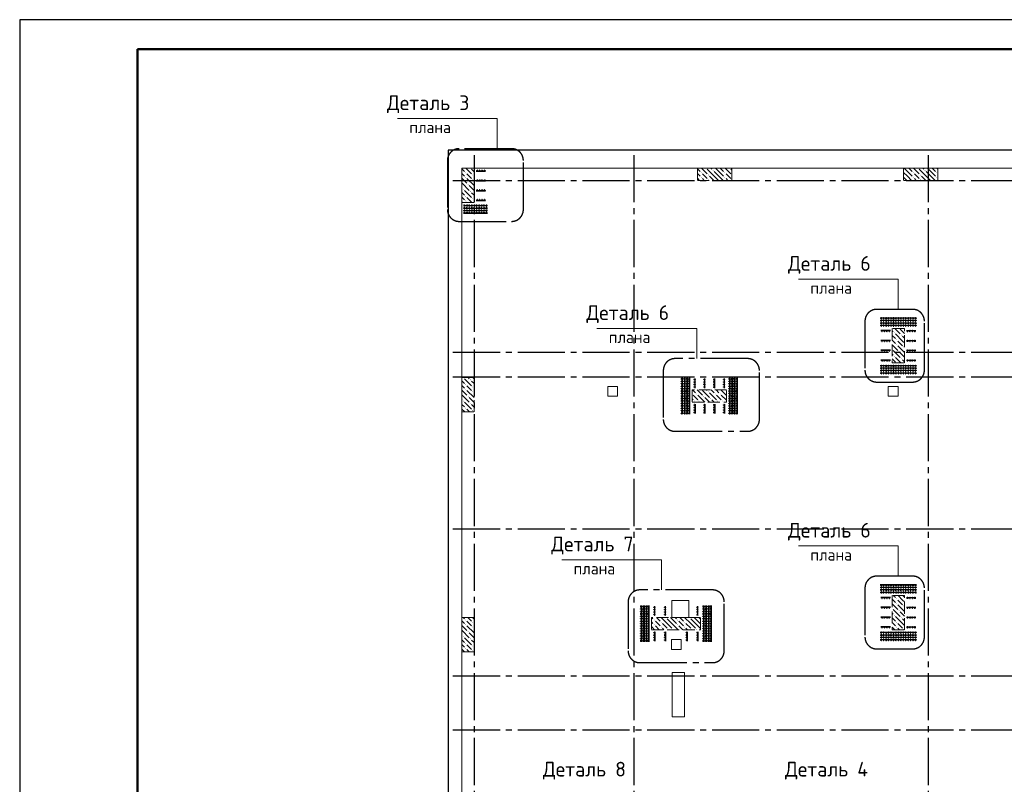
# Model space of a CAD drawing. Header units: millimetres. Extents: x 0 to 50400, y 0 to 35640.
# Tile 2 of 8: x 0 to 20068, y 20052 to 35640. Entities that reach past the tile are written whole.
import ezdxf

# ---------------------------------------------------------------- set-up
doc = ezdxf.new("R2010")
doc.units = ezdxf.units.MM
doc.linetypes.add('______2', pattern=[324, 240, -84])
doc.linetypes.add('______5', pattern=[1320, 960, -120, 120, -120])
for name, color, linetype, lineweight in [('Standard', 7, 'Continuous', 25), ('ЖБ Перекрытие верхний уровень', 7, 'Continuous', 35), ('ЖБ Пилон', 7, 'Continuous', 35), ('Общий01', 7, 'Continuous', 13)]:
    doc.layers.add(name, color=color, linetype=linetype, lineweight=lineweight)
doc.layers.add('Вспомогательная арматура', color=7, linetype='Continuous', lineweight=18, true_color=0x656565)
doc.layers.add('Поперечная арматура', color=7, linetype='Continuous', lineweight=18, true_color=0x5a2814)
doc.layers.add('Оси', color=7, linetype='______5', true_color=0x656565)
doc.styles.add('ISOCPEUR', font='txt')

msp = doc.modelspace()

# ---------------------------------------------------------------- hatches: boundary and pattern name
at = {"layer": 'ЖБ Пилон', "linetype": 'Continuous', "lineweight": 18, "transparency": 33554687}
for points in [[(9084, 32521), (9092, 32529), (9099, 32521), (9092, 32513)], [(9190, 32612), (9188, 32610), (9185, 32612)], [(13884, 32521), (13892, 32529), (13899, 32521), (13892, 32513)], [(13990, 32612), (13988, 32610), (13985, 32612)], [(14124, 32569), (14132, 32577), (14139, 32569), (14132, 32561)], [(14364, 32521), (14372, 32529), (14379, 32521), (14372, 32513)], [(14470, 32612), (14468, 32610), (14465, 32612)], [(18204, 32521), (18212, 32529), (18219, 32521), (18212, 32513)], [(18310, 32612), (18308, 32610), (18305, 32612)], [(18444, 32569), (18452, 32577), (18459, 32569), (18452, 32561)], [(18684, 32521), (18692, 32529), (18699, 32521), (18692, 32513)], [(9084, 32425), (9092, 32433), (9099, 32425), (9092, 32417)], [(9228, 32473), (9236, 32481), (9243, 32473), (9236, 32466)], [(9228, 32377), (9236, 32385), (9243, 32377), (9236, 32370)], [(13884, 32425), (13892, 32433), (13899, 32425), (13892, 32417)], [(14028, 32473), (14036, 32481), (14043, 32473), (14036, 32466)], [(14028, 32377), (14036, 32385), (14043, 32377), (14036, 32370)], [(14364, 32425), (14372, 32433), (14379, 32425), (14372, 32417)], [(14508, 32473), (14515, 32481), (14515, 32466)], [(14508, 32377), (14515, 32385), (14515, 32370)], [(18204, 32425), (18212, 32433), (18219, 32425), (18212, 32417)], [(18348, 32473), (18356, 32481), (18363, 32473), (18356, 32466)], [(18348, 32377), (18356, 32385), (18363, 32377), (18356, 32370)], [(18684, 32425), (18692, 32433), (18699, 32425), (18692, 32417)], [(9036, 32185), (9044, 32193), (9051, 32185), (9044, 32177)], [(9132, 32281), (9140, 32289), (9147, 32281), (9140, 32273)], [(9180, 32137), (9188, 32145), (9195, 32137), (9188, 32130)], [(9084, 32041), (9092, 32049), (9099, 32041), (9092, 32033)], [(9084, 31945), (9092, 31953), (9099, 31945), (9092, 31937)], [(9228, 31993), (9236, 32001), (9243, 31993), (9236, 31986)], [(17820, 29257), (17828, 29265), (17835, 29257), (17828, 29250)], [(17868, 29113), (17876, 29121), (17883, 29113), (17876, 29105)], [(17964, 29209), (17972, 29217), (17979, 29209), (17972, 29201)], [(17785, 28924), (17787, 28921), (17785, 28919)], [(17868, 29017), (17876, 29025), (17883, 29017), (17876, 29010)], [(18012, 28969), (18020, 28977), (18027, 28969), (18020, 28961)], [(17820, 28777), (17828, 28785), (17835, 28777), (17828, 28770)], [(17916, 28873), (17924, 28881), (17931, 28873), (17924, 28865)], [(17964, 28729), (17972, 28737), (17979, 28729), (17972, 28721)], [(9048, 28342), (9044, 28337), (9039, 28342)], [(9180, 28297), (9188, 28305), (9195, 28297), (9188, 28290)], [(9084, 28201), (9092, 28209), (9099, 28201), (9092, 28193)], [(9084, 28105), (9092, 28113), (9099, 28105), (9092, 28097)], [(9228, 28153), (9236, 28161), (9243, 28153), (9236, 28145)], [(9132, 27961), (9140, 27969), (9147, 27961), (9140, 27953)], [(9228, 28057), (9236, 28065), (9243, 28057), (9236, 28050)], [(13705, 28012), (13707, 28009), (13705, 28007)], [(13788, 28009), (13796, 28017), (13803, 28009), (13796, 28001)], [(13932, 27961), (13940, 27969), (13947, 27961), (13940, 27953)], [(14028, 28057), (14036, 28065), (14043, 28057), (14036, 28050)], [(14076, 27913), (14084, 27921), (14091, 27913), (14084, 27905)], [(14172, 28009), (14180, 28017), (14187, 28009), (14180, 28001)], [(14268, 28009), (14276, 28017), (14283, 28009), (14276, 28001)], [(9036, 27865), (9044, 27873), (9051, 27865), (9044, 27857)], [(9084, 27721), (9092, 27729), (9099, 27721), (9092, 27713)], [(9180, 27817), (9188, 27825), (9195, 27817), (9188, 27810)], [(13740, 27865), (13748, 27873), (13755, 27865), (13748, 27857)], [(13836, 27865), (13844, 27873), (13851, 27865), (13844, 27857)], [(14220, 27865), (14228, 27873), (14235, 27865), (14228, 27857)], [(14316, 27865), (14324, 27873), (14331, 27865), (14324, 27857)], [(9228, 27673), (9236, 27681), (9243, 27673), (9236, 27665)], [(17868, 23833), (17876, 23841), (17883, 23833), (17876, 23825)], [(17868, 23737), (17876, 23745), (17883, 23737), (17876, 23730)], [(18012, 23689), (18020, 23697), (18027, 23689), (18020, 23681)], [(17785, 23644), (17787, 23641), (17785, 23639)], [(17820, 23497), (17828, 23505), (17835, 23497), (17828, 23490)], [(17916, 23593), (17924, 23601), (17931, 23593), (17924, 23585)], [(9084, 23401), (9092, 23409), (9099, 23401), (9092, 23393)], [(9084, 23305), (9092, 23313), (9099, 23305), (9092, 23297)], [(9228, 23353), (9236, 23361), (9243, 23353), (9236, 23345)], [(12924, 23401), (12932, 23409), (12939, 23401), (12932, 23393)], [(12924, 23305), (12932, 23313), (12939, 23305), (12932, 23297)], [(13068, 23353), (13076, 23361), (13083, 23353), (13076, 23345)], [(13164, 23449), (13167, 23452), (13176, 23452), (13179, 23449), (13172, 23441)], [(13404, 23401), (13412, 23409), (13419, 23401), (13412, 23393)], [(13404, 23305), (13412, 23313), (13419, 23305), (13412, 23297)], [(13548, 23353), (13556, 23361), (13563, 23353), (13556, 23345)], [(13644, 23449), (13647, 23452), (13656, 23452), (13659, 23449), (13652, 23441)], [(17868, 23353), (17876, 23361), (17883, 23353), (17876, 23345)], [(17964, 23449), (17972, 23457), (17979, 23449), (17972, 23441)], [(9132, 23161), (9140, 23169), (9147, 23161), (9140, 23153)], [(9228, 23257), (9236, 23265), (9243, 23257), (9236, 23250)], [(13068, 23257), (13076, 23265), (13083, 23257), (13076, 23250)], [(13212, 23209), (13220, 23217), (13227, 23209), (13220, 23202), (13219, 23202)], [(13308, 23209), (13316, 23217), (13323, 23209), (13316, 23202), (13315, 23202)], [(13548, 23257), (13556, 23265), (13563, 23257), (13556, 23250)], [(13692, 23209), (13700, 23217), (13707, 23209), (13700, 23202), (13699, 23202)], [(13788, 23209), (13796, 23217), (13803, 23209), (13796, 23202), (13795, 23202)], [(17868, 23257), (17876, 23265), (17883, 23257), (17876, 23250)], [(18012, 23209), (18020, 23217), (18027, 23209), (18020, 23202), (18019, 23202)], [(9036, 23065), (9044, 23073), (9051, 23065), (9044, 23057)], [(9084, 22921), (9092, 22929), (9099, 22921), (9092, 22913)], [(9180, 23017), (9188, 23025), (9195, 23017), (9188, 23010)], [(9228, 22873), (9236, 22881), (9243, 22873), (9236, 22865)], [(9084, 22825), (9092, 22833), (9099, 22825), (9092, 22817)], [(9228, 22777), (9236, 22785), (9243, 22777), (9236, 22769)]]:
    msp.add_hatch(color=7, dxfattribs=at).paths.add_polyline_path(points, flags=16)

# ---------------------------------------------------------------- linework, layer by layer
at = {"layer": 'Standard', "color": 7, "linetype": 'Continuous', "lineweight": 25, "transparency": 33554687}
msp.add_line((2400, 35040), (2400, 1270), dxfattribs=at)
at = {"layer": 'Standard', "color": 7, "linetype": '______5', "lineweight": -3, "transparency": 33554687}
for p, q in [((10026, 33010), (8958, 33010)), ((8718, 32770), (8718, 31768)), ((10266, 31768), (10266, 32770)), ((8958, 31528), (10026, 31528)), ((18200, 29735), (17468, 29735)), ((17228, 29495), (17228, 28493)), ((18440, 28493), (18440, 29495)), ((14837, 28730), (13358, 28730)), ((13118, 28490), (13118, 27489)), ((15077, 27489), (15077, 28490)), ((17468, 28253), (18200, 28253)), ((13358, 27249), (14837, 27249)), ((18200, 24295), (17468, 24295)), ((14120, 24014), (12641, 24014)), ((17228, 24055), (17228, 23053)), ((18440, 23053), (18440, 24055)), ((12401, 23774), (12401, 22772)), ((14360, 22772), (14360, 23774)), ((17468, 22813), (18200, 22813)), ((12641, 22532), (14120, 22532))]:
    msp.add_line(p, q, dxfattribs=at)
at = {"layer": 'Standard', "color": 7, "linetype": 'Continuous', "lineweight": 25, "transparency": 33554687}
msp.add_lwpolyline([(0, 0), (50400, 0), (50400, 35640), (0, 35640), (0, 0)], close=True, dxfattribs=at)
at = {"layer": 'Standard', "color": 7, "linetype": 'Continuous', "lineweight": 50, "transparency": 33554687}
msp.add_lwpolyline([(2400, 35040), (49800, 35040), (49800, 600), (2400, 600), (2400, 35040)], close=True, dxfattribs=at)
at = {"layer": 'Standard', "color": 254, "linetype": 'Continuous', "lineweight": -3, "true_color": 0xc4c4ff, "transparency": 33554687}
msp.add_lwpolyline([(8731, 10041), (33981, 10041), (33981, 32977), (8731, 32977), (8731, 10041)], dxfattribs=at)
at = {"layer": 'Standard', "color": 7, "linetype": '______5', "lineweight": -3, "transparency": 33554687}
for centre, start, end in [((8958, 32770), 90, 180), ((10026, 32770), 0, 90), ((8958, 31768), 180, 270), ((10026, 31768), 270, 0), ((17468, 29495), 90, 180), ((18200, 29495), 0, 90), ((13358, 28490), 90, 180), ((14837, 28490), 0, 90), ((17468, 28493), 180, 270), ((18200, 28493), 270, 0), ((13358, 27489), 180, 270), ((14837, 27489), 270, 0), ((17468, 24055), 90, 180), ((18200, 24055), 0, 90), ((12641, 23774), 90, 180), ((14120, 23774), 0, 90), ((17468, 23053), 180, 270), ((18200, 23053), 270, 0), ((12641, 22772), 180, 270), ((14120, 22772), 270, 0)]:
    msp.add_arc(centre, 240, start, end, dxfattribs=at)
at = {"layer": 'Вспомогательная арматура', "color": 7, "linetype": 'Continuous', "lineweight": 25, "transparency": 33554687}
for p, q in [((9304, 32552), (9496, 32552)), ((9304, 32552), (9496, 32552)), ((9304, 32352), (9496, 32352)), ((9304, 32352), (9496, 32352)), ((9304, 32152), (9496, 32152)), ((9304, 32152), (9496, 32152)), ((9304, 31952), (9496, 31952)), ((9304, 31952), (9496, 31952)), ((9536, 31842), (9044, 31842)), ((9536, 31842), (9044, 31842)), ((9536, 31792), (9044, 31792)), ((9536, 31792), (9044, 31792)), ((9536, 31742), (9044, 31742)), ((9536, 31742), (9044, 31742)), ((9536, 31692), (9044, 31692)), ((9536, 31692), (9044, 31692)), ((17539, 29562), (18281, 29562)), ((17539, 29562), (18281, 29562)), ((17539, 29512), (18281, 29512)), ((17539, 29512), (18281, 29512)), ((17539, 29462), (18281, 29462)), ((17539, 29462), (18281, 29462)), ((17539, 29412), (18281, 29412)), ((17539, 29412), (18281, 29412)), ((17746, 29302), (17554, 29302)), ((17746, 29302), (17554, 29302)), ((18074, 29302), (18266, 29302)), ((18074, 29302), (18266, 29302)), ((17746, 29102), (17554, 29102)), ((17746, 29102), (17554, 29102)), ((18074, 29102), (18266, 29102)), ((18074, 29102), (18266, 29102)), ((17746, 28902), (17554, 28902)), ((17746, 28902), (17554, 28902)), ((18074, 28902), (18266, 28902)), ((18074, 28902), (18266, 28902)), ((17746, 28702), (17554, 28702)), ((17746, 28702), (17554, 28702)), ((18074, 28702), (18266, 28702)), ((18074, 28702), (18266, 28702)), ((17539, 28592), (18281, 28592)), ((17539, 28592), (18281, 28592)), ((17539, 28542), (18281, 28542)), ((17539, 28542), (18281, 28542)), ((13505, 28338), (13505, 27596)), ((13505, 28338), (13505, 27596)), ((13555, 28338), (13555, 27596)), ((13555, 28338), (13555, 27596)), ((13605, 28338), (13605, 27596)), ((13605, 28338), (13605, 27596)), ((13655, 28338), (13655, 27596)), ((13655, 28338), (13655, 27596)), ((13765, 28131), (13765, 28323)), ((13765, 28131), (13765, 28323)), ((13965, 28131), (13965, 28323)), ((13965, 28131), (13965, 28323)), ((14165, 28131), (14165, 28323)), ((14165, 28131), (14165, 28323)), ((14365, 28131), (14365, 28323)), ((14365, 28131), (14365, 28323)), ((14475, 28338), (14475, 27596)), ((14475, 28338), (14475, 27596)), ((14525, 28338), (14525, 27596)), ((14525, 28338), (14525, 27596)), ((14575, 28338), (14575, 27596)), ((14575, 28338), (14575, 27596)), ((14625, 28338), (14625, 27596)), ((14625, 28338), (14625, 27596)), ((17539, 28492), (18281, 28492)), ((17539, 28492), (18281, 28492)), ((17539, 28442), (18281, 28442)), ((17539, 28442), (18281, 28442)), ((13765, 27803), (13765, 27611)), ((13765, 27803), (13765, 27611)), ((13965, 27803), (13965, 27611)), ((13965, 27803), (13965, 27611)), ((14165, 27803), (14165, 27611)), ((14165, 27803), (14165, 27611)), ((14365, 27803), (14365, 27611)), ((14365, 27803), (14365, 27611)), ((17539, 24122), (18281, 24122)), ((17539, 24122), (18281, 24122)), ((17539, 24072), (18281, 24072)), ((17539, 24072), (18281, 24072)), ((17539, 24022), (18281, 24022)), ((17539, 24022), (18281, 24022)), ((17539, 23972), (18281, 23972)), ((17539, 23972), (18281, 23972)), ((12675, 23698), (12675, 22956)), ((12675, 23698), (12675, 22956)), ((12725, 23698), (12725, 22956)), ((12725, 23698), (12725, 22956)), ((12775, 23698), (12775, 22956)), ((12775, 23698), (12775, 22956)), ((12825, 23698), (12825, 22956)), ((12825, 23698), (12825, 22956)), ((12945, 23491), (12945, 23683)), ((12945, 23491), (12945, 23683)), ((13165, 23491), (13165, 23683)), ((13165, 23491), (13165, 23683)), ((13825, 23491), (13825, 23683)), ((13825, 23491), (13825, 23683)), ((13945, 23698), (13945, 22956)), ((13945, 23698), (13945, 22956)), ((13995, 23698), (13995, 22956)), ((13995, 23698), (13995, 22956)), ((14045, 23698), (14045, 22956)), ((14045, 23698), (14045, 22956)), ((14095, 23698), (14095, 22956)), ((14095, 23698), (14095, 22956)), ((17746, 23862), (17554, 23862)), ((17746, 23862), (17554, 23862)), ((18074, 23862), (18266, 23862)), ((18074, 23862), (18266, 23862)), ((17746, 23662), (17554, 23662)), ((17746, 23662), (17554, 23662)), ((18074, 23662), (18266, 23662)), ((18074, 23662), (18266, 23662)), ((17746, 23462), (17554, 23462)), ((17746, 23462), (17554, 23462)), ((18074, 23462), (18266, 23462)), ((18074, 23462), (18266, 23462)), ((12945, 23163), (12945, 22971)), ((12945, 23163), (12945, 22971)), ((13165, 23163), (13165, 22971)), ((13165, 23163), (13165, 22971)), ((13605, 23163), (13605, 22971)), ((13605, 23163), (13605, 22971)), ((13825, 23163), (13825, 22971)), ((13825, 23163), (13825, 22971)), ((17539, 23152), (18281, 23152)), ((17539, 23152), (18281, 23152)), ((17539, 23102), (18281, 23102)), ((17539, 23102), (18281, 23102)), ((17746, 23262), (17554, 23262)), ((17746, 23262), (17554, 23262)), ((18074, 23262), (18266, 23262)), ((18074, 23262), (18266, 23262)), ((17539, 23052), (18281, 23052)), ((17539, 23052), (18281, 23052)), ((17539, 23002), (18281, 23002)), ((17539, 23002), (18281, 23002))]:
    msp.add_line(p, q, dxfattribs=at)
at = {"layer": 'ЖБ Перекрытие верхний уровень', "color": 7, "linetype": 'Continuous', "lineweight": 18, "transparency": 33554687}
for p, q in [((33665, 32612), (9015, 32612)), ((9015, 32612), (9015, 13862)), ((12185, 28162), (11985, 28162)), ((11985, 28162), (11985, 27962)), ((12185, 27962), (12185, 28162)), ((17904, 28162), (17704, 28162)), ((17704, 28162), (17704, 27962)), ((17904, 27962), (17904, 28162)), ((11985, 27962), (12185, 27962)), ((17704, 27962), (17904, 27962)), ((13641, 23802), (13291, 23802)), ((13291, 23802), (13291, 23452)), ((13641, 23452), (13641, 23802)), ((13291, 23452), (13641, 23452)), ((13485, 23002), (13285, 23002)), ((13285, 23002), (13285, 22802)), ((13485, 22802), (13485, 23002)), ((13285, 22802), (13485, 22802)), ((13548, 22329), (13298, 22329)), ((13298, 22329), (13298, 21429)), ((13548, 21429), (13548, 22329)), ((13298, 21429), (13548, 21429))]:
    msp.add_line(p, q, dxfattribs=at)
at = {"layer": 'ЖБ Пилон', "color": 253, "linetype": '______2', "lineweight": 13, "true_color": 0xa0a0a0, "transparency": 33554687}
for p, q in [((9265, 32612), (9015, 32612)), ((9015, 32612), (9015, 31912)), ((9265, 31912), (9265, 32612)), ((14515, 32612), (13815, 32612)), ((13815, 32612), (13815, 32362)), ((14515, 32362), (14515, 32612)), ((18715, 32612), (18015, 32612)), ((18015, 32612), (18015, 32362)), ((18715, 32362), (18715, 32612)), ((13815, 32362), (14515, 32362)), ((18015, 32362), (18715, 32362)), ((9015, 31912), (9265, 31912)), ((18035, 29342), (17785, 29342)), ((17785, 29342), (17785, 28642)), ((18035, 28642), (18035, 29342)), ((17785, 28642), (18035, 28642)), ((9265, 28342), (9015, 28342)), ((9015, 28342), (9015, 27642)), ((9265, 27642), (9265, 28342)), ((14405, 28092), (13705, 28092)), ((13705, 28092), (13705, 27842)), ((14405, 27842), (14405, 28092)), ((13705, 27842), (14405, 27842)), ((9015, 27642), (9265, 27642)), ((18035, 23902), (17785, 23902)), ((17785, 23902), (17785, 23202)), ((18035, 23202), (18035, 23902)), ((9265, 23452), (9015, 23452)), ((9015, 23452), (9015, 22752)), ((9265, 22752), (9265, 23452)), ((13875, 23452), (12875, 23452)), ((12875, 23452), (12875, 23202)), ((13875, 23202), (13875, 23452)), ((12875, 23202), (13875, 23202)), ((17785, 23202), (18035, 23202)), ((9015, 22752), (9265, 22752))]:
    msp.add_line(p, q, dxfattribs=at)
at = {"layer": 'ЖБ Пилон', "color": 9, "linetype": 'Continuous', "lineweight": 18, "true_color": 0xc7c7c7, "transparency": 33554687}
for p, q in [((9015, 32598), (9068, 32545)), ((9096, 32612), (9212, 32497)), ((9265, 32540), (9212, 32593)), ((13815, 32598), (13868, 32545)), ((13896, 32612), (14012, 32497)), ((14156, 32449), (14012, 32593)), ((14088, 32612), (14108, 32593)), ((14156, 32545), (14252, 32449)), ((14252, 32545), (14184, 32612)), ((14252, 32545), (14348, 32449)), ((14280, 32612), (14348, 32545)), ((14376, 32612), (14492, 32497)), ((14515, 32570), (14492, 32593)), ((18015, 32526), (18092, 32449)), ((18092, 32545), (18024, 32612)), ((18092, 32545), (18188, 32449)), ((18120, 32612), (18188, 32545)), ((18216, 32612), (18332, 32497)), ((18476, 32449), (18332, 32593)), ((18408, 32612), (18428, 32593)), ((18476, 32545), (18572, 32449)), ((18572, 32545), (18504, 32612)), ((18572, 32545), (18668, 32449)), ((18600, 32612), (18668, 32545)), ((18696, 32612), (18715, 32594)), ((9015, 32502), (9068, 32449)), ((9015, 32406), (9116, 32305)), ((9164, 32449), (9116, 32497)), ((9116, 32401), (9260, 32257)), ((9212, 32401), (9164, 32449)), ((9260, 32449), (9265, 32444)), ((9260, 32353), (9265, 32348)), ((13815, 32502), (13868, 32449)), ((13815, 32406), (13858, 32362)), ((13964, 32449), (13916, 32497)), ((13916, 32401), (13954, 32362)), ((14012, 32401), (13964, 32449)), ((14060, 32449), (14147, 32362)), ((14156, 32449), (14242, 32362)), ((14252, 32449), (14338, 32362)), ((14444, 32449), (14396, 32497)), ((14396, 32401), (14434, 32362)), ((14492, 32401), (14444, 32449)), ((18015, 32430), (18082, 32362)), ((18092, 32449), (18178, 32362)), ((18284, 32449), (18236, 32497)), ((18236, 32401), (18274, 32362)), ((18332, 32401), (18284, 32449)), ((18380, 32449), (18467, 32362)), ((18476, 32449), (18562, 32362)), ((18572, 32449), (18658, 32362)), ((9020, 32209), (9015, 32214)), ((9015, 32118), (9068, 32065)), ((9020, 32305), (9164, 32161)), ((9068, 32161), (9212, 32017)), ((9164, 32257), (9265, 32156)), ((9265, 32060), (9212, 32113)), ((9015, 32022), (9068, 31969)), ((9015, 31926), (9028, 31912)), ((9164, 31969), (9116, 32017)), ((9116, 31921), (9124, 31912)), ((9212, 31921), (9164, 31969)), ((9260, 31969), (9265, 31964)), ((17838, 29342), (17948, 29233)), ((18035, 29242), (17948, 29329)), ((18030, 29342), (18035, 29338)), ((17785, 29300), (17804, 29281)), ((17785, 29204), (17852, 29137)), ((17804, 29089), (17785, 29108)), ((17996, 29089), (17852, 29233)), ((17996, 29185), (18035, 29146)), ((17785, 29012), (17900, 28897)), ((17852, 29041), (17804, 29089)), ((17900, 29089), (17996, 28993)), ((17900, 28993), (18035, 28858)), ((17996, 29089), (18035, 29050)), ((17785, 28820), (17804, 28801)), ((17785, 28724), (17852, 28657)), ((17804, 28897), (17948, 28753)), ((17962, 28642), (17852, 28753)), ((18035, 28762), (17948, 28849)), ((17996, 28705), (18035, 28666)), ((9068, 28321), (9212, 28177)), ((9142, 28342), (9164, 28321)), ((9238, 28342), (9265, 28316)), ((9015, 28278), (9068, 28225)), ((9015, 28182), (9068, 28129)), ((9164, 28129), (9116, 28177)), ((9212, 28081), (9164, 28129)), ((9265, 28220), (9212, 28273)), ((9260, 28129), (9265, 28124)), ((9015, 28086), (9116, 27985)), ((9020, 27985), (9164, 27841)), ((9116, 28081), (9260, 27937)), ((9164, 27937), (9265, 27836)), ((9260, 28033), (9265, 28028)), ((13705, 27908), (13724, 27889)), ((13713, 28092), (13772, 28033)), ((13772, 27937), (13724, 27985)), ((13820, 27889), (13772, 27937)), ((13809, 28092), (13916, 27985)), ((13820, 27985), (13962, 27842)), ((13916, 28081), (14060, 27937)), ((13964, 27937), (14058, 27842)), ((14012, 28081), (14000, 28092)), ((14060, 28033), (14204, 27889)), ((14096, 28092), (14156, 28033)), ((14193, 28092), (14252, 28033)), ((14252, 27937), (14204, 27985)), ((14300, 27889), (14252, 27937)), ((14289, 28092), (14396, 27985)), ((14300, 27985), (14405, 27880)), ((14396, 28081), (14405, 28072)), ((9020, 27889), (9015, 27894)), ((9015, 27798), (9068, 27745)), ((9015, 27702), (9068, 27649)), ((9068, 27841), (9212, 27697)), ((9164, 27649), (9116, 27697)), ((9265, 27740), (9212, 27793)), ((14154, 27842), (14108, 27889)), ((9170, 27642), (9164, 27649)), ((9260, 27649), (9265, 27644)), ((17806, 23902), (17852, 23857)), ((17996, 23809), (17903, 23902)), ((17998, 23902), (18035, 23866)), ((17804, 23809), (17785, 23828)), ((17785, 23732), (17900, 23617)), ((17852, 23761), (17804, 23809)), ((17900, 23809), (17996, 23713)), ((17900, 23713), (18035, 23578)), ((17996, 23809), (18035, 23770)), ((17785, 23540), (17804, 23521)), ((17804, 23617), (17948, 23473)), ((18035, 23482), (17948, 23569)), ((9015, 23382), (9068, 23329)), ((9015, 23286), (9116, 23185)), ((9040, 23452), (9068, 23425)), ((9164, 23329), (9116, 23377)), ((9116, 23281), (9260, 23137)), ((9136, 23452), (9212, 23377)), ((9212, 23281), (9164, 23329)), ((9265, 23420), (9232, 23452)), ((9260, 23329), (9265, 23324)), ((12875, 23362), (12908, 23329)), ((12880, 23452), (12908, 23425)), ((13004, 23329), (12956, 23377)), ((12956, 23281), (13034, 23202)), ((12976, 23452), (13052, 23377)), ((13052, 23281), (13004, 23329)), ((13196, 23329), (13072, 23452)), ((13100, 23329), (13196, 23233)), ((13196, 23425), (13292, 23329)), ((13196, 23329), (13292, 23233)), ((13292, 23425), (13264, 23452)), ((13292, 23425), (13388, 23329)), ((13292, 23329), (13418, 23202)), ((13360, 23452), (13388, 23425)), ((13484, 23329), (13436, 23377)), ((13436, 23281), (13514, 23202)), ((13456, 23452), (13532, 23377)), ((13532, 23281), (13484, 23329)), ((13676, 23329), (13552, 23452)), ((13580, 23329), (13676, 23233)), ((13676, 23425), (13772, 23329)), ((13676, 23329), (13772, 23233)), ((13772, 23425), (13744, 23452)), ((13772, 23425), (13868, 23329)), ((13772, 23329), (13875, 23226)), ((13840, 23452), (13868, 23425)), ((17785, 23444), (17852, 23377)), ((17804, 23329), (17785, 23348)), ((17852, 23281), (17804, 23329)), ((17996, 23329), (17852, 23473)), ((17900, 23329), (17996, 23233)), ((17996, 23425), (18035, 23386)), ((17996, 23329), (18035, 23290)), ((9020, 23089), (9015, 23094)), ((9020, 23185), (9164, 23041)), ((9164, 23137), (9265, 23036)), ((9260, 23233), (9265, 23228)), ((12875, 23266), (12938, 23202)), ((13100, 23233), (13130, 23202)), ((13580, 23233), (13610, 23202)), ((17785, 23252), (17834, 23202)), ((17900, 23233), (17930, 23202)), ((9015, 22998), (9068, 22945)), ((9015, 22902), (9068, 22849)), ((9068, 23041), (9212, 22897)), ((9164, 22849), (9116, 22897)), ((9265, 22940), (9212, 22993)), ((9015, 22806), (9068, 22752)), ((9116, 22801), (9164, 22752)), ((9212, 22801), (9164, 22849)), ((9260, 22849), (9265, 22844)), ((9260, 22753), (9260, 22752))]:
    msp.add_line(p, q, dxfattribs=at)
at = {"layer": 'Общий01', "color": 7, "linetype": 'Continuous', "lineweight": 13, "transparency": 33554687}
for points in [[(7701, 33626), (9734, 33626), (9734, 33010)], [(15875, 30351), (17908, 30351), (17908, 29735)], [(11766, 29347), (13799, 29347), (13799, 28730)], [(15875, 24911), (17908, 24911), (17908, 24295)], [(11048, 24630), (13081, 24630), (13081, 24014)]]:
    msp.add_lwpolyline(points, dxfattribs=at)
at = {"layer": 'Оси', "color": 8, "linetype": '______5', "lineweight": -3, "transparency": 33554687}
for p, q in [((9265, 32877), (9265, 8527)), ((12515, 32877), (12515, 8527)), ((18515, 32877), (18515, 8527)), ((8831, 32362), (42963, 32362)), ((8831, 28862), (42963, 28862)), ((8831, 28362), (42963, 28362)), ((8831, 25262), (42963, 25262)), ((8831, 22262), (42963, 22262)), ((8831, 21162), (42963, 21162))]:
    msp.add_line(p, q, dxfattribs=at)
at = {"layer": 'Поперечная арматура', "color": 7, "linetype": 'Continuous', "lineweight": 50, "transparency": 33554687}
for centre in [(9325, 32562), (9375, 32562), (9425, 32562), (9475, 32562), (9325, 32362), (9375, 32362), (9425, 32362), (9475, 32362), (9325, 32162), (9375, 32162), (9425, 32162), (9475, 32162), (9325, 31962), (9375, 31962), (9425, 31962), (9475, 31962), (9065, 31852), (9065, 31802), (9065, 31752), (9115, 31852), (9115, 31802), (9115, 31752), (9165, 31852), (9165, 31802), (9165, 31752), (9215, 31852), (9215, 31802), (9215, 31752), (9265, 31852), (9265, 31802), (9265, 31752), (9315, 31852), (9315, 31802), (9315, 31752), (9365, 31852), (9365, 31802), (9365, 31752), (9415, 31852), (9415, 31802), (9415, 31752), (9465, 31852), (9465, 31802), (9465, 31752), (9515, 31852), (9515, 31802), (9515, 31752), (9065, 31702), (9115, 31702), (9165, 31702), (9215, 31702), (9265, 31702), (9315, 31702), (9365, 31702), (9415, 31702), (9465, 31702), (9515, 31702), (17560, 29552), (17560, 29502), (17610, 29552), (17610, 29502), (17660, 29552), (17660, 29502), (17710, 29552), (17710, 29502), (17760, 29552), (17760, 29502), (17810, 29552), (17810, 29502), (17860, 29552), (17860, 29502), (17910, 29552), (17910, 29502), (17960, 29552), (17960, 29502), (18010, 29552), (18010, 29502), (18060, 29552), (18060, 29502), (18110, 29552), (18110, 29502), (18160, 29552), (18160, 29502), (18210, 29552), (18210, 29502), (18260, 29552), (18260, 29502), (17560, 29452), (17560, 29402), (17610, 29452), (17610, 29402), (17660, 29452), (17660, 29402), (17710, 29452), (17710, 29402), (17760, 29452), (17760, 29402), (17810, 29452), (17810, 29402), (17860, 29452), (17860, 29402), (17910, 29452), (17910, 29402), (17960, 29452), (17960, 29402), (18010, 29452), (18010, 29402), (18060, 29452), (18060, 29402), (18110, 29452), (18110, 29402), (18160, 29452), (18160, 29402), (18210, 29452), (18210, 29402), (18260, 29452), (18260, 29402), (17575, 29292), (17625, 29292), (17675, 29292), (17725, 29292), (18095, 29292), (18145, 29292), (18195, 29292), (18245, 29292), (17575, 29092), (17625, 29092), (17675, 29092), (17725, 29092), (18095, 29092), (18145, 29092), (18195, 29092), (18245, 29092), (17575, 28892), (17625, 28892), (17675, 28892), (17725, 28892), (18095, 28892), (18145, 28892), (18195, 28892), (18245, 28892), (17560, 28582), (17560, 28532), (17575, 28692), (17610, 28582), (17610, 28532), (17625, 28692), (17660, 28582), (17660, 28532), (17675, 28692), (17710, 28582), (17710, 28532), (17725, 28692), (17760, 28582), (17760, 28532), (17810, 28582), (17810, 28532), (17860, 28582), (17860, 28532), (17910, 28582), (17910, 28532), (17960, 28582), (17960, 28532), (18010, 28582), (18010, 28532), (18060, 28582), (18060, 28532), (18095, 28692), (18110, 28582), (18110, 28532), (18145, 28692), (18160, 28582), (18160, 28532), (18195, 28692), (18210, 28582), (18210, 28532), (18245, 28692), (18260, 28582), (18260, 28532), (13495, 28317), (13545, 28317), (13595, 28317), (13645, 28317), (13755, 28302), (13955, 28302), (14155, 28302), (14355, 28302), (14465, 28317), (14515, 28317), (14565, 28317), (14615, 28317), (17560, 28482), (17560, 28432), (17610, 28482), (17610, 28432), (17660, 28482), (17660, 28432), (17710, 28482), (17710, 28432), (17760, 28482), (17760, 28432), (17810, 28482), (17810, 28432), (17860, 28482), (17860, 28432), (17910, 28482), (17910, 28432), (17960, 28482), (17960, 28432), (18010, 28482), (18010, 28432), (18060, 28482), (18060, 28432), (18110, 28482), (18110, 28432), (18160, 28482), (18160, 28432), (18210, 28482), (18210, 28432), (18260, 28482), (18260, 28432), (13495, 28267), (13495, 28217), (13495, 28167), (13495, 28117), (13545, 28267), (13545, 28217), (13545, 28167), (13545, 28117), (13595, 28267), (13595, 28217), (13595, 28167), (13595, 28117), (13645, 28267), (13645, 28217), (13645, 28167), (13645, 28117), (13755, 28252), (13755, 28202), (13755, 28152), (13955, 28252), (13955, 28202), (13955, 28152), (14155, 28252), (14155, 28202), (14155, 28152), (14355, 28252), (14355, 28202), (14355, 28152), (14465, 28267), (14465, 28217), (14465, 28167), (14465, 28117), (14515, 28267), (14515, 28217), (14515, 28167), (14515, 28117), (14565, 28267), (14565, 28217), (14565, 28167), (14565, 28117), (14615, 28267), (14615, 28217), (14615, 28167), (14615, 28117), (13495, 28067), (13495, 28017), (13495, 27967), (13495, 27917), (13545, 28067), (13545, 28017), (13545, 27967), (13545, 27917), (13595, 28067), (13595, 28017), (13595, 27967), (13595, 27917), (13645, 28067), (13645, 28017), (13645, 27967), (13645, 27917), (14465, 28067), (14465, 28017), (14465, 27967), (14465, 27917), (14515, 28067), (14515, 28017), (14515, 27967), (14515, 27917), (14565, 28067), (14565, 28017), (14565, 27967), (14565, 27917), (14615, 28067), (14615, 28017), (14615, 27967), (14615, 27917), (13495, 27867), (13495, 27817), (13495, 27767), (13495, 27717), (13545, 27867), (13545, 27817), (13545, 27767), (13545, 27717), (13595, 27867), (13595, 27817), (13595, 27767), (13595, 27717), (13645, 27867), (13645, 27817), (13645, 27767), (13645, 27717), (13755, 27782), (13755, 27732), (13955, 27782), (13955, 27732), (14155, 27782), (14155, 27732), (14355, 27782), (14355, 27732), (14465, 27867), (14465, 27817), (14465, 27767), (14465, 27717), (14515, 27867), (14515, 27817), (14515, 27767), (14515, 27717), (14565, 27867), (14565, 27817), (14565, 27767), (14565, 27717), (14615, 27867), (14615, 27817), (14615, 27767), (14615, 27717), (13495, 27667), (13495, 27617), (13545, 27667), (13545, 27617), (13595, 27667), (13595, 27617), (13645, 27667), (13645, 27617), (13755, 27682), (13755, 27632), (13955, 27682), (13955, 27632), (14155, 27682), (14155, 27632), (14355, 27682), (14355, 27632), (14465, 27667), (14465, 27617), (14515, 27667), (14515, 27617), (14565, 27667), (14565, 27617), (14615, 27667), (14615, 27617), (17560, 24112), (17610, 24112), (17660, 24112), (17710, 24112), (17760, 24112), (17810, 24112), (17860, 24112), (17910, 24112), (17960, 24112), (18010, 24112), (18060, 24112), (18110, 24112), (18160, 24112), (18210, 24112), (18260, 24112), (17560, 24062), (17560, 24012), (17560, 23962), (17610, 24062), (17610, 24012), (17610, 23962), (17660, 24062), (17660, 24012), (17660, 23962), (17710, 24062), (17710, 24012), (17710, 23962), (17760, 24062), (17760, 24012), (17760, 23962), (17810, 24062), (17810, 24012), (17810, 23962), (17860, 24062), (17860, 24012), (17860, 23962), (17910, 24062), (17910, 24012), (17910, 23962), (17960, 24062), (17960, 24012), (17960, 23962), (18010, 24062), (18010, 24012), (18010, 23962), (18060, 24062), (18060, 24012), (18060, 23962), (18110, 24062), (18110, 24012), (18110, 23962), (18160, 24062), (18160, 24012), (18160, 23962), (18210, 24062), (18210, 24012), (18210, 23962), (18260, 24062), (18260, 24012), (18260, 23962), (12665, 23677), (12715, 23677), (12765, 23677), (12815, 23677), (13935, 23677), (13985, 23677), (14035, 23677), (14085, 23677), (17575, 23852), (17625, 23852), (17675, 23852), (17725, 23852), (18095, 23852), (18145, 23852), (18195, 23852), (18245, 23852), (12665, 23627), (12665, 23577), (12665, 23527), (12665, 23477), (12715, 23627), (12715, 23577), (12715, 23527), (12715, 23477), (12765, 23627), (12765, 23577), (12765, 23527), (12765, 23477), (12815, 23627), (12815, 23577), (12815, 23527), (12815, 23477), (12935, 23662), (12935, 23612), (12935, 23562), (12935, 23512), (13155, 23662), (13155, 23612), (13155, 23562), (13155, 23512), (13815, 23662), (13815, 23612), (13815, 23562), (13815, 23512), (13935, 23627), (13935, 23577), (13935, 23527), (13935, 23477), (13985, 23627), (13985, 23577), (13985, 23527), (13985, 23477), (14035, 23627), (14035, 23577), (14035, 23527), (14035, 23477), (14085, 23627), (14085, 23577), (14085, 23527), (14085, 23477), (17575, 23652), (17625, 23652), (17675, 23652), (17725, 23652), (18095, 23652), (18145, 23652), (18195, 23652), (18245, 23652), (12665, 23427), (12665, 23377), (12665, 23327), (12665, 23277), (12715, 23427), (12715, 23377), (12715, 23327), (12715, 23277), (12765, 23427), (12765, 23377), (12765, 23327), (12765, 23277), (12815, 23427), (12815, 23377), (12815, 23327), (12815, 23277), (13935, 23427), (13935, 23377), (13935, 23327), (13935, 23277), (13985, 23427), (13985, 23377), (13985, 23327), (13985, 23277), (14035, 23427), (14035, 23377), (14035, 23327), (14035, 23277), (14085, 23427), (14085, 23377), (14085, 23327), (14085, 23277), (17575, 23452), (17625, 23452), (17675, 23452), (17725, 23452), (18095, 23452), (18145, 23452), (18195, 23452), (18245, 23452), (12665, 23227), (12665, 23177), (12665, 23127), (12665, 23077), (12715, 23227), (12715, 23177), (12715, 23127), (12715, 23077), (12765, 23227), (12765, 23177), (12765, 23127), (12765, 23077), (12815, 23227), (12815, 23177), (12815, 23127), (12815, 23077), (12935, 23142), (12935, 23092), (13155, 23142), (13155, 23092), (13595, 23142), (13595, 23092), (13815, 23142), (13815, 23092), (13935, 23227), (13935, 23177), (13935, 23127), (13935, 23077), (13985, 23227), (13985, 23177), (13985, 23127), (13985, 23077), (14035, 23227), (14035, 23177), (14035, 23127), (14035, 23077), (14085, 23227), (14085, 23177), (14085, 23127), (14085, 23077), (17560, 23142), (17560, 23092), (17575, 23252), (17610, 23142), (17610, 23092), (17625, 23252), (17660, 23142), (17660, 23092), (17675, 23252), (17710, 23142), (17710, 23092), (17725, 23252), (17760, 23142), (17760, 23092), (17810, 23142), (17810, 23092), (17860, 23142), (17860, 23092), (17910, 23142), (17910, 23092), (17960, 23142), (17960, 23092), (18010, 23142), (18010, 23092), (18060, 23142), (18060, 23092), (18095, 23252), (18110, 23142), (18110, 23092), (18145, 23252), (18160, 23142), (18160, 23092), (18195, 23252), (18210, 23142), (18210, 23092), (18245, 23252), (18260, 23142), (18260, 23092), (12665, 23027), (12665, 22977), (12715, 23027), (12715, 22977), (12765, 23027), (12765, 22977), (12815, 23027), (12815, 22977), (12935, 23042), (12935, 22992), (13155, 23042), (13155, 22992), (13595, 23042), (13595, 22992), (13815, 23042), (13815, 22992), (13935, 23027), (13935, 22977), (13985, 23027), (13985, 22977), (14035, 23027), (14035, 22977), (14085, 23027), (14085, 22977), (17560, 23042), (17560, 22992), (17610, 23042), (17610, 22992), (17660, 23042), (17660, 22992), (17710, 23042), (17710, 22992), (17760, 23042), (17760, 22992), (17810, 23042), (17810, 22992), (17860, 23042), (17860, 22992), (17910, 23042), (17910, 22992), (17960, 23042), (17960, 22992), (18010, 23042), (18010, 22992), (18060, 23042), (18060, 22992), (18110, 23042), (18110, 22992), (18160, 23042), (18160, 22992), (18210, 23042), (18210, 22992), (18260, 23042), (18260, 22992)]:
    msp.add_circle(centre, 4, dxfattribs=at)

# ---------------------------------------------------------------- texts
at = {"layer": 'Общий01', "color": 7, "linetype": 'Continuous', "lineweight": 25, "transparency": 33554687, "attachment_point": 7, "style": 'ISOCPEUR'}
for s, insert, char_height, width in [('\\W0.97;Деталь 3', (7486, 33735), 300, 1944.27), ('\\W0.95;плана', (7941, 33327), 240, 1001.19), ('\\W0.97;Деталь 6', (15661, 30460), 300, 1944.25), ('\\W0.95;плана', (16116, 30052), 240, 1001.19), ('\\W0.97;Деталь 6', (11551, 29456), 300, 1944.25), ('\\W0.95;плана', (12006, 29048), 240, 1001.19), ('\\W0.97;Деталь 6', (15661, 25020), 300, 1944.25), ('\\W0.97;Деталь 7', (10834, 24739), 300, 1944.25), ('\\W0.95;плана', (16116, 24612), 240, 1001.19), ('\\W0.95;плана', (11289, 24331), 240, 1001.19), ('\\W0.97;Деталь 8', (10664, 20149), 300, 1944.27), ('\\W0.97;Деталь 4', (15599, 20149), 300, 1974.39)]:
    msp.add_mtext(s, dxfattribs=dict(at, insert=insert, char_height=char_height, width=width))

doc.saveas('drawing.dxf')
